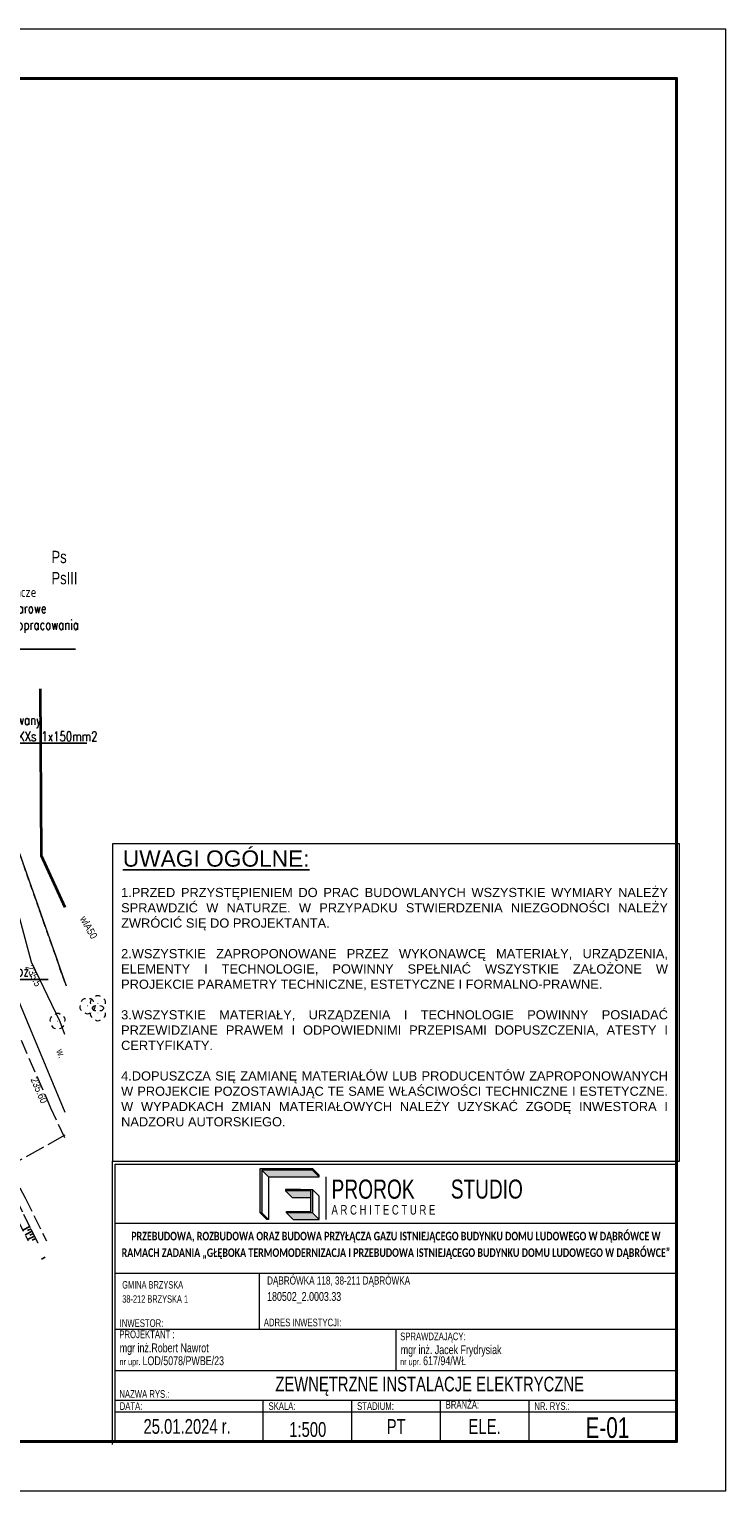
# Model space of a CAD drawing. Header units: metres. Extents: x 7529094 to 7529306, y 5515664 to 5515813.
# Tile 8 of 8: x 7529235 to 7529306, y 5515664 to 5515813. Entities that reach past the tile are written whole.
import ezdxf
from ezdxf import colors
from ezdxf.entities.mleader import LeaderData, LeaderLine
from ezdxf.enums import TextEntityAlignment as Align
from ezdxf.math import Vec2, Vec3

# ---------------------------------------------------------------- set-up
doc = ezdxf.new("R2010")
doc.units = ezdxf.units.M
doc.header["$MEASUREMENT"] = 0
for name, pattern in [('1.5_0.5', [2, 1.5, -0.5]), ('218-500', [1, 0.5, -0.5]), ('219-500', [0]), ('mz1.25_0.5', [1.75, 1.25, -0.5]), ('mz2.0_0.5', [2.5, 2, -0.5])]:
    doc.linetypes.add(name, pattern=pattern)
doc.layers.get('0').update_dxf_attribs({"color": 250, "linetype": 'CONTINUOUS', "lineweight": 5})
for name, color, linetype in [('-RAMKI', 250, 'CONTINUOUS'), ('000 Inne (niezydentyfikowane)', 7, 'CONTINUOUS'), ('209-Opis konturu klasyfikacyjnego', 7, 'CONTINUOUS'), ('210-Oznaczenie użytku', 7, 'CONTINUOUS'), ('217-Granica konturu klasyfikcyjnego', 7, 'CONTINUOUS'), ('218-Granica użytku', 7, 'CONTINUOUS'), ('219-Linia granicy', 7, 'CONTINUOUS'), ('drzewo liściaste (punkt)', 7, 'CONTINUOUS'), ('E_Gniazda', 1, 'CONTINUOUS'), ('jezdnia (powierzchnia)', 7, 'CONTINUOUS'), ('ogrodzenie trwałe (linia)', 7, 'CONTINUOUS'), ('przewód elektroenergetyczny - projektowany lub w budowie (linia) - ob. projektowany', 7, 'CONTINUOUS'), ('przewód wodociągowy (linia)-Atr1', 7, 'CONTINUOUS'), ('punkt wysokościowy naturalny', 7, 'CONTINUOUS'), ('punkt wysokościowy naturalny-Atr2', 7, 'CONTINUOUS'), ('punkt wysokościowy sztuczny', 7, 'CONTINUOUS'), ('punkt wysokościowy sztuczny-Atr2', 7, 'CONTINUOUS'), ('rów przydrożny (powierzchnia)', 7, 'CONTINUOUS'), ('rów przydrożny (powierzchnia)-Atr17', 7, 'CONTINUOUS'), ('skarpa nieumocniona (powierzchnia)', 7, 'CONTINUOUS')]:
    doc.layers.add(name, color=color, linetype=linetype)
doc.styles.add('CGothic', font='GOTHIC.TTF')
doc.styles.add('romans', font='romans.shx')
doc.styles.get("Standard").update_dxf_attribs({"font": 'Working1250', "width": 0.75})
doc.linetypes.add('902-500', pattern='A,3.75,0,[1,ksztalty.shx,S=0.5,R=0,X=0,Y=0],3.75', length=7.5)

# ---------------------------------------------------------------- blocks, each defined once
blk = doc.blocks.new('OP021')
at = {"linetype": 'Continuous', "lineweight": 13}
h = blk.add_hatch(color=0, dxfattribs=at)
edge = h.paths.add_edge_path()
edge.add_arc((0, 0), 0.05, 0, 360)
at = {"color": 0, "linetype": 'Continuous', "lineweight": 13}
for centre, start, end in [((-0.38, 0.124), 121.308, 202.548), ((0, 0.4), 49.272, 130.728), ((0.38, 0.124), 337.452, 58.692), ((-0.235, -0.324), 193.221, 274.871), ((0.235, -0.324), 265.129, 346.779)]:
    blk.add_arc(centre, 0.4, start, end, dxfattribs=at)
blk = doc.blocks.new('PW01')
at = {"linetype": 'Continuous', "lineweight": 13}
h = blk.add_hatch(color=0, dxfattribs=at)
edge = h.paths.add_edge_path()
edge.add_arc((0, 0), 0.045, 0, 360)
blk = doc.blocks.new('PW02')
at = {"linetype": 'Continuous', "lineweight": 13}
h = blk.add_hatch(color=0, dxfattribs=at)
edge = h.paths.add_edge_path()
edge.add_arc((0, 0), 0.045, 0, 360)
blk = doc.blocks.new('*U29')
for p, q in [((-1, 5.26), (-1, 1)), ((-1, 3), (-1, 4))]:
    blk.add_line(p, q)
blk.add_lwpolyline([(-42, 0), (0, 0), (0, 29.7), (-42, 29.7)], close=True)
at = {"lineweight": 40}
blk.add_lwpolyline([(-39, 1), (-1, 1), (-1, 28.7), (-39, 28.7)], close=True, dxfattribs=at)
blk = doc.blocks.new('LOGO_PROROK')
h = blk.add_hatch(color=256)
h.dxf.hatch_style = 1
h.paths.add_polyline_path([(302, 572), (302, 588), (35, 588), (35, 121), (52, 121), (52, 572)])
h = blk.add_hatch(color=117)
h.dxf.hatch_style = 1
h.paths.add_polyline_path([(52, 572), (122, 502), (388, 502), (318, 572)])
h = blk.add_hatch(color=256)
h.dxf.hatch_style = 1
h.paths.add_polyline_path([(302, 588), (302, 572), (318, 572), (585, 572), (585, 588)])
h.paths.add_polyline_path([(585, 121), (585, 369), (302, 369), (302, 352), (568, 352), (568, 137), (310, 137), (310, 121)])
h = blk.add_hatch(color=117)
h.dxf.hatch_style = 1
h.paths.add_polyline_path([(318, 572), (388, 502), (655, 502), (585, 572)])
h = blk.add_hatch(color=256)
h.dxf.hatch_style = 1
h.paths.add_polyline_path([(585, 588), (585, 572), (655, 502), (655, 518)])
h = blk.add_hatch(color=117)
h.dxf.hatch_style = 1
h.paths.add_polyline_path([(568, 352), (302, 352), (372, 282), (568, 282)])
h = blk.add_hatch(color=117)
h.dxf.hatch_style = 1
h.paths.add_polyline_path([(52, 121), (35, 121), (105, 51), (122, 51)])
h = blk.add_hatch(color=117)
h.dxf.hatch_style = 1
h.paths.add_polyline_path([(655, 51), (585, 121), (310, 121), (380, 51)])
for p, q in [((52, 572), (122, 502)), ((122, 502), (388, 502)), ((122, 502), (122, 51)), ((302, 572), (302, 588)), ((388, 502), (655, 502)), ((585, 588), (655, 518)), ((585, 572), (655, 502)), ((655, 502), (655, 518)), ((302, 369), (302, 352)), ((459, 369), (302, 369)), ((302, 352), (372, 282)), ((459, 352), (302, 352)), ((585, 369), (655, 299)), ((372, 282), (568, 282)), ((655, 51), (655, 299)), ((35, 121), (105, 51)), ((52, 121), (122, 51)), ((122, 51), (105, 51)), ((310, 121), (380, 51)), ((380, 51), (655, 51)), ((585, 121), (655, 51))]:
    blk.add_line(p, q)
at = {"lineweight": 20}
blk.add_line((724, 502), (724, 51), dxfattribs=at)
for points in [[(318, 572), (302, 572), (302, 572), (52, 572), (52, 121), (35, 121), (35, 588), (585, 588), (585, 572), (318, 572)], [(568, 352), (459, 352), (459, 369), (585, 369), (585, 121), (310, 121), (310, 137), (568, 137)]]:
    blk.add_lwpolyline(points, close=True)
at = {"insert": (784, 472), "char_height": 201.4, "attachment_point": 1}
blk.add_mtext_dynamic_manual_height_columns('PROROK', width=3506.2, gutter_width=10.9, heights=[0], dxfattribs=at)
at = {"color": 117, "insert": (2039, 472), "char_height": 200, "attachment_point": 1}
blk.add_mtext_dynamic_manual_height_columns('STUDIO', width=3506.2, gutter_width=10.9, heights=[0], dxfattribs=at)
at = {"lineweight": 20, "insert": (784, 204), "char_height": 100, "attachment_point": 1}
blk.add_mtext_dynamic_manual_height_columns('A R C H I T E C T U R E', width=3506.2, gutter_width=10.9, heights=[0], dxfattribs=at)
blk = doc.blocks.new('RAMKA1')
for p, q in [((598.49, 580.51), (693.49, 580.51)), ((598.49, 572.05), (693.49, 572.05)), ((622.87, 562.55), (622.87, 572.05)), ((598.49, 562.55), (693.49, 562.55)), ((645.99, 562.55), (645.99, 555.55)), ((598.49, 555.55), (693.49, 555.55)), ((598.49, 550.55), (693.49, 550.55)), ((623.49, 550.55), (623.49, 543.55)), ((638.49, 550.55), (638.49, 543.55)), ((653.49, 550.55), (653.49, 543.55)), ((668.49, 550.55), (668.49, 543.55)), ((598.49, 548.55), (693.49, 548.55))]:
    blk.add_line(p, q)
for points in [[(597.99, 591.01), (693.99, 591.01), (693.99, 644.74), (597.99, 644.74)], [(598.49, 543.55), (598.49, 590.51), (693.49, 590.51), (693.49, 543.55)]]:
    blk.add_lwpolyline(points, close=True)
blk.add_lwpolyline([(597.99, 543.05), (597.99, 591.01), (693.99, 591.01)])
at = {"xscale": 0.01609849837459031, "yscale": 0.01609849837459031, "zscale": 0.01609849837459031}
blk.add_blockref('LOGO_PROROK', (622.46, 580.31), dxfattribs=at)
at = {"layer": '-RAMKI', "attachment_point": 1}
for s, insert, char_height, width, style in [('{\\fArial|b0|i0|c0|p34;\\LUWAGI OGÓLNE:}', (599.76, 643.65), 2.7519, 86.4064, 'CGothic'), ('\\pxqj;{\\fArial|b0|i0|c238|p34;\\W1;1.PRZED PRZYSTĘPIENIEM DO PRAC BUDOWLANYCH WSZYSTKIE WYMIARY NALEŻY SPRAWDZIĆ W NATURZE. W PRZYPADKU STWIERDZENIA NIEZGODNOŚCI NALEŻY ZWRÓCIĆ SIĘ DO PROJEKTANTA.\\P\\P2.WSZYSTKIE ZAPROPONOWANE PRZEZ WYKONAWCĘ MATERIAŁY, URZĄDZENIA, ELEMENTY I TECHNOLOGIE, POWINNY SPEŁNIAĆ WSZYSTKIE ZAŁOŻONE W PROJEKCIE PARAMETRY TECHNICZNE, ESTETYCZNE I FORMALNO-PRAWNE.\\P\\P3.WSZYSTKIE MATERIAŁY, URZĄDZENIA I TECHNOLOGIE POWINNY POSIADAĆ PRZEWIDZIANE PRAWEM I ODPOWIEDNIMI PRZEPISAMI DOPUSZCZENIA, ATESTY I CERTYFIKATY.\\P\\P4.DOPUSZCZA SIĘ ZAMIANĘ MATERIAŁÓW LUB PRODUCENTÓW ZAPROPONOWANYCH W PROJEKCIE POZOSTAWIAJĄC TE SAME WŁAŚCIWOŚCI TECHNICZNE I ESTETYCZNE. W WYPADKACH ZMIAN MATERIAŁOWYCH NALEŻY UZYSKAĆ ZGODĘ INWESTORA I NADZORU AUTORSKIEGO.}', (599.47, 637.3), 1.55283, 92.3017, 'romans')]:
    blk.add_mtext(s, dxfattribs=dict(at, insert=insert, char_height=char_height, width=width, style=style))
for s, width, heights, insert, char_height, attachment_point in [('\\pxsm1.15,qc;{\\fCalibri|b1|i0|c238|p34;\\H1.16667x;\\C0;PRZEBUDOWA, ROZBUDOWA ORAZ BUDOWA PRZYŁĄCZA GAZU ISTNIEJĄCEGO BUDYNKU DOMU LUDOWEGO W DĄBRÓWCE W RAMACH ZADANIA „GŁĘBOKA TERMOMODERNIZACJA I PRZEBUDOWA ISTNIEJĄCEGO BUDYNKU DOMU LUDOWEGO W DĄBRÓWCE”}', 95, [24.29], (645.99, 579.06), 1.25, 2), ('\\pxa0.25,sm1.15;{\\H0.91667x;DĄBRÓWKA 118, 38-211 DĄBRÓWKA}\\P\\pa0,s*;180502_2.0003.33', 68.3598, [0], (624.18, 571.5), 1.5, 1), ('\\pxa0.25,sm1.15;{\\H0.83333x;GMINA BRZYSKA\\P\\pa0,s*;38-212 BRZYSKA 1}', 46.9954, [0], (599.66, 570.71), 1.5, 1), ('ADRES INWESTYCJI:', 28.4215, [0], (623.63, 564.36), 1.3, 1), ('PROJEKTANT :', 28.4215, [0], (599.17, 562.35), 1.3, 1), ('INWESTOR:', 28.4215, [0], (599.23, 564.25), 1.3, 1), ('SPRAWDZAJĄCY:', 28.4215, [0], (646.71, 562), 1.3, 1), ('mgr inż.Robert Nawrot', 32.615, [0], (599.24, 560.16), 1.5, 1), ('mgr inż. Jacek Frydrysiak', 28.4215, [0], (646.81, 559.85), 1.5, 1), ('\\pxa0.58333,sm1.15;{\\H0.75x;nr upr. }LOD/5078/PWBE/23', 47.9358, [0], (599.21, 557.98), 1.5, 1), ('\\pxa0.58333,sm1.15;{\\H0.75x;nr upr. }617/94/WŁ', 47.9358, [0], (646.71, 557.98), 1.5, 1), ('NAZWA RYS.:', 28.4215, [0], (599.18, 552.25), 1.3, 1), ('DATA:', 28.4215, [0], (599.23, 550.2), 1.3, 1), ('SKALA:', 28.4215, [0], (624.42, 550.2), 1.3, 1), ('STADIUM:', 28.4215, [0], (639.42, 550.2), 1.3, 1), ('BRANŻA:', 28.4215, [0], (654.42, 550.44), 1.3, 1), ('NR. RYS.:', 28.4215, [0], (669.42, 550.2), 1.3, 1), ('25.01.2024 r.', 28.4215, [0], (610.65, 546.09), 2.5, 5), ('PT', 28.4215, [0], (646.04, 546.09), 2.5, 5), ('\\pxqc;ELE.', 15, [5], (661, 546.1), 2.5, 5)]:
    blk.add_mtext_dynamic_manual_height_columns(s, width=width, gutter_width=12.5, heights=heights, dxfattribs=dict(insert=insert, char_height=char_height, attachment_point=attachment_point))

msp = doc.modelspace()

# ---------------------------------------------------------------- linework, layer by layer
at = {"layer": '000 Inne (niezydentyfikowane)', "color": 7, "linetype": 'Continuous', "lineweight": 25, "flags": 128}
for points in [[(7529235.46, 5515691.34), (7529234.74, 5515690.99)], [(7529235.58, 5515691.1), (7529235.22, 5515690.93)], [(7529235.7, 5515690.86), (7529234.98, 5515690.51)], [(7529235.94, 5515690.38), (7529235.22, 5515690.03)], [(7529235.82, 5515690.62), (7529235.46, 5515690.45)], [(7529236.06, 5515690.14), (7529235.7, 5515689.97)], [(7529237.01, 5515688.22), (7529236.65, 5515688.04)]]:
    msp.add_lwpolyline(points, dxfattribs=at)
at = {"layer": '000 Inne (niezydentyfikowane)', "color": 7, "linetype": 'Continuous', "lineweight": 25}
for points in [[(7529236.18, 5515689.9), (7529236.16, 5515689.89)], [(7529236.3, 5515689.66), (7529236.3, 5515689.66)]]:
    msp.add_lwpolyline(points, dxfattribs=at)
at = {"layer": '217-Granica konturu klasyfikcyjnego', "color": 7, "linetype": '1.5_0.5', "lineweight": 18, "flags": 128}
msp.add_lwpolyline([(7529232.44, 5515734.85), (7529239.15, 5515715.8)], dxfattribs=at)
at = {"layer": '218-Granica użytku', "color": 7, "linetype": '218-500', "lineweight": 18}
for points in [[(7529232.44, 5515734.85), (7529239.02, 5515716.16)], [(7529239.02, 5515716.16), (7529232.44, 5515734.85)]]:
    msp.add_lwpolyline(points, dxfattribs=at)
at = {"layer": '219-Linia granicy', "color": 7, "linetype": '219-500', "lineweight": 18, "flags": 128}
msp.add_lwpolyline([(7529232.44, 5515734.85), (7529239.15, 5515715.8)], dxfattribs=at)
at = {"layer": 'jezdnia (powierzchnia)', "color": 7, "linetype": '1.5_0.5', "lineweight": 18}
for points in [[(7529219.01, 5515786.49), (7529219.18, 5515783.08), (7529219.23, 5515770.45), (7529219.13, 5515769.08), (7529219.33, 5515760.52), (7529218.91, 5515753.09), (7529218.85, 5515748.61), (7529219.49, 5515736.32), (7529221.59, 5515725.34), (7529222.22, 5515723.23), (7529224.36, 5515716.84), (7529226.08, 5515712.44), (7529231.69, 5515700.62), (7529234.98, 5515694.26), (7529237.15, 5515689.89)], [(7529239.02, 5515700.35), (7529237.61, 5515703.38), (7529232.6, 5515714.83), (7529229.07, 5515724.67), (7529228.38, 5515727.21), (7529226.24, 5515737.15), (7529225.82, 5515748.78), (7529225.86, 5515767.95), (7529226.25, 5515786.42), (7529226.3, 5515786.49)]]:
    msp.add_lwpolyline(points, dxfattribs=at)
at = {"layer": 'ogrodzenie trwałe (linia)', "color": 7, "linetype": '902-500', "lineweight": 35}
msp.add_lwpolyline([(7529236.51, 5515745.98), (7529236.62, 5515729.04), (7529239.02, 5515723.79)], dxfattribs=at)
at = {"layer": 'przewód elektroenergetyczny - projektowany lub w budowie (linia) - ob. projektowany', "color": 7, "linetype": 'mz2.0_0.5', "lineweight": 18}
msp.add_lwpolyline([(7529239.02, 5515700.62), (7529226.2, 5515693.45), (7529225.99, 5515693.36), (7529225.77, 5515693.35), (7529225.56, 5515693.41), (7529225.37, 5515693.53), (7529225.23, 5515693.7), (7529225.15, 5515693.91), (7529225.15, 5515694.14), (7529225.21, 5515694.35)], dxfattribs=at)
at = {"layer": 'rów przydrożny (powierzchnia)', "color": 7, "linetype": 'Continuous', "lineweight": 18}
msp.add_lwpolyline([(7529239.02, 5515710.85), (7529238.55, 5515712.13), (7529235.64, 5515718.2), (7529231.34, 5515734.15), (7529229.89, 5515745.62), (7529232.69, 5515749.94), (7529232.21, 5515753.58), (7529229.67, 5515753.23), (7529229.52, 5515751.46), (7529227.31, 5515748.24), (7529228.87, 5515734.08), (7529233.24, 5515716.88), (7529239.02, 5515702.95)], dxfattribs=at)
at = {"layer": 'skarpa nieumocniona (powierzchnia)', "color": 7, "linetype": 'mz1.25_0.5', "lineweight": 18}
for points in [[(7529236.3, 5515689.66), (7529234.17, 5515693.94), (7529230.98, 5515700.32), (7529225.86, 5515711.4), (7529225.16, 5515711.04), (7529230.29, 5515699.99), (7529233.47, 5515693.56), (7529235.28, 5515689.89)], [(7529236.18, 5515689.89), (7529234.17, 5515693.94), (7529230.98, 5515700.32), (7529225.86, 5515711.4), (7529225.16, 5515711.04), (7529230.29, 5515699.99), (7529233.47, 5515693.56), (7529235.28, 5515689.89)]]:
    msp.add_lwpolyline(points, dxfattribs=at)

# ---------------------------------------------------------------- block references
at = {"color": 0, "xscale": 5, "yscale": 5, "zscale": 5}
msp.add_blockref('*U29', (7529306.15, 5515664.5), dxfattribs=at)
at = {"xscale": 0.6000000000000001, "yscale": 0.6000000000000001, "zscale": 0.6000000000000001}
msp.add_blockref('RAMKA1', (7528885.05, 5515343.37), dxfattribs=at)
at = {"layer": 'drzewo liściaste (punkt)', "color": 7, "linetype": 'Continuous', "lineweight": 13}
for p in [(7529242.38, 5515714), (7529238.28, 5515712.2)]:
    msp.add_blockref('OP021', p, dxfattribs=at)
at = {"layer": 'drzewo liściaste (punkt)', "color": 7, "linetype": 'Continuous', "lineweight": 13, "rotation": 180}
for p in [(7529241.31, 5515713.77), (7529242.38, 5515713.04)]:
    msp.add_blockref('OP021', p, dxfattribs=at)
at = {"layer": 'punkt wysokościowy naturalny', "color": 7, "linetype": 'Continuous', "lineweight": 13}
msp.add_blockref('PW01', (7529235.64, 5515718.2), dxfattribs=at)
at = {"layer": 'punkt wysokościowy sztuczny', "color": 7, "linetype": 'Continuous', "lineweight": 13}
msp.add_blockref('PW02', (7529237.61, 5515703.38), dxfattribs=at)

# ---------------------------------------------------------------- texts
at = {"attachment_point": 5}
for s, width, heights, insert, char_height in [('\\pxqc;ZEWNĘTRZNE INSTALACJE ELEKTRYCZNE', 570, [7], (7529276.07, 5515675.11), 1.5), ('E-01', 170.5288, [0], (7529294.13, 5515670.9), 2.1), ('1:500', 170.5288, [0], (7529263.69, 5515670.71), 1.5)]:
    msp.add_mtext_dynamic_manual_height_columns(s, width=width, gutter_width=75, heights=heights, dxfattribs=dict(at, insert=insert, char_height=char_height))
at = {"layer": '209-Opis konturu klasyfikacyjnego', "color": 7, "linetype": 'Continuous', "lineweight": 18, "width": 0.79}
msp.add_text('PsIII', height=1.25, dxfattribs=at).set_placement((7529237.66, 5515757.85), align=Align.TOP_LEFT)
at = {"layer": '210-Oznaczenie użytku', "color": 7, "linetype": 'Continuous', "lineweight": 18, "width": 0.79}
msp.add_text('Ps', height=1.25, dxfattribs=at).set_placement((7529237.66, 5515758.75))
at = {"layer": 'przewód wodociągowy (linia)-Atr1', "color": 7, "width": 0.9}
msp.add_text('wlA50', height=0.75, rotation=-60.887, dxfattribs=at).set_placement((7529240.84, 5515722.81), align=Align.MIDDLE_LEFT)
at = {"layer": 'punkt wysokościowy naturalny-Atr2', "color": 7, "width": 0.9}
msp.add_text('235.5', height=0.75, rotation=295.613, dxfattribs=at).set_placement((7529235.73, 5515718.01), align=Align.TOP_LEFT)
at = {"layer": 'punkt wysokościowy sztuczny-Atr2', "color": 7, "width": 0.9}
msp.add_text('235.60', height=0.75, rotation=293.632, dxfattribs=at).set_placement((7529236.2, 5515706.6), align=Align.TOP_LEFT)
at = {"layer": 'rów przydrożny (powierzchnia)-Atr17', "color": 7, "width": 0.9}
msp.add_text('w.', height=0.75, rotation=-69.805, dxfattribs=at).set_placement((7529238.12, 5515709.21))

# ---------------------------------------------------------------- leaders
at = {"layer": 'E_Gniazda', "color": 30, "linetype": 'ByBlock', "lineweight": -3, "ltscale": 20}
ml = msp.add_multileader_mtext('Standard', dxfattribs=at)
ml.set_content('{\\Fsimplex|c0;Projektowane złącze\\Pkablowo - pomiarowe\\Pwg oddzielnego opracowania\\Pw linii grodzenia}', color=30)
ml.set_leader_properties()
ml.build(insert=Vec2(0, 0))
ml.multileader.update_dxf_attribs({"text_left_attachment_type": 5, "text_right_attachment_type": 5, "dogleg_length": 0.4, "arrow_head_size": 0.2})
ctx = ml.context
ctx.base_point, ctx.char_height, ctx.arrow_head_size, ctx.landing_gap_size, ctx.plane_origin = Vec3(7529225.87, 5515749.99), 1, 0.2, 0.1, Vec3(7529290.22, 5515735.89)
ctx.left_attachment, ctx.right_attachment = 5, 5
notes = []
notes.append((ctx, [(0, (1, 1, 0), (7529225.47, 5515749.99), (1, 0), 0.4, [(6, [(7529211.1, 5515744.89)], 0, [])])]))
ctx.mtext.insert, ctx.mtext.flow_direction = Vec3(7529225.97, 5515756.32), 5
ml = msp.add_multileader_mtext('Standard', dxfattribs=at)
ml.set_content('{\\Fsimplex|c0;Projektowany\\PWLZ 4xYKXs 1x150mm2}', color=30)
ml.set_leader_properties()
ml.build(insert=Vec2(0, 0))
ml.multileader.update_dxf_attribs({"text_left_attachment_type": 5, "text_right_attachment_type": 5, "dogleg_length": 0.4, "arrow_head_size": 0.2})
ctx = ml.context
ctx.base_point, ctx.char_height, ctx.arrow_head_size, ctx.landing_gap_size, ctx.plane_origin = Vec3(7529229.92, 5515740.44), 1, 0.2, 0.1, Vec3(7529294.27, 5515726.34)
ctx.left_attachment, ctx.right_attachment = 5, 5
notes.append((ctx, [(0, (1, 1, 0), (7529229.52, 5515740.44), (1, 0), 0.4, [(6, [(7529213.57, 5515734.42)], 0, [])])]))
ctx.mtext.insert, ctx.mtext.flow_direction = Vec3(7529230.02, 5515743.31), 5
ml = msp.add_multileader_mtext('Standard', dxfattribs=at)
ml.set_content('{\\Fsimplex|c0;Projektowany\\Pwyłącznik p.poż.}', color=30)
ml.set_leader_properties()
ml.build(insert=Vec2(0, 0))
ml.multileader.update_dxf_attribs({"text_left_attachment_type": 5, "text_right_attachment_type": 5, "dogleg_length": 0.4, "arrow_head_size": 0.2})
ctx = ml.context
ctx.base_point, ctx.char_height, ctx.arrow_head_size, ctx.landing_gap_size, ctx.plane_origin = Vec3(7529227.55, 5515716.43), 1, 0.2, 0.1, Vec3(7529293.15, 5515700.96)
ctx.left_attachment, ctx.right_attachment = 5, 5
notes.append((ctx, [(0, (1, 1, 0), (7529227.15, 5515716.43), (1, 0), 0.4, [(6, [(7529208.87, 5515708.14)], 0, [])])]))
ctx.mtext.insert, ctx.mtext.flow_direction = Vec3(7529227.65, 5515719.46), 5
for ctx, leaders in notes:
    for number, flags, end, landing, length, lines in leaders:
        leader = LeaderData()
        leader.index, (leader.has_last_leader_line, leader.has_dogleg_vector, leader.attachment_direction) = number, flags
        leader.last_leader_point, leader.dogleg_vector, leader.dogleg_length = Vec3(end), Vec3(landing), length
        for number, points, colour, breaks in lines:
            line = LeaderLine()
            line.index, line.vertices, line.color, line.breaks = number, Vec3.list(points), colors.encode_raw_color(colour), breaks
            leader.lines.append(line)
        ctx.leaders.append(leader)

doc.saveas('drawing.dxf')
